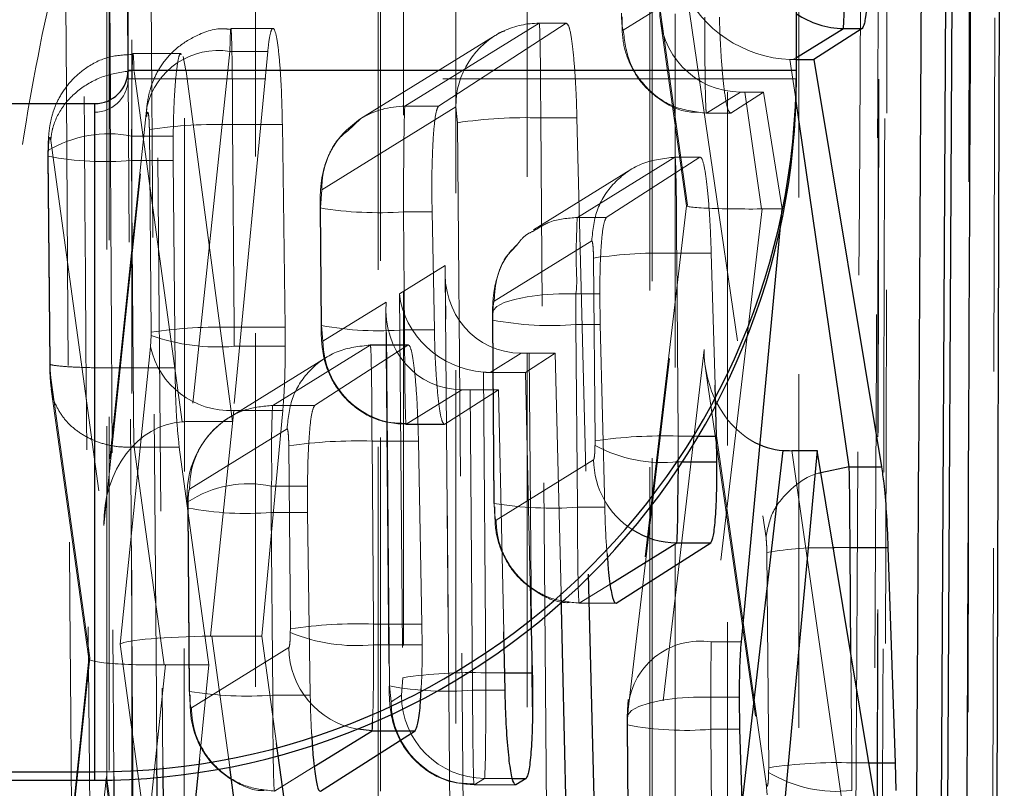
# Model space of a CAD drawing. Header units: millimetres. Extents: x 34 to 369, y 24 to 290.
# Tile 26 of 30: x 364.08 to 367.61, y 233.28 to 236.04. Entities that reach past the tile are written whole.
import ezdxf

# ---------------------------------------------------------------- set-up
doc = ezdxf.new("R2010")
doc.units = ezdxf.units.MM
doc.linetypes.add('HIDDEN', pattern=[1.905, 1.27, -0.635])

msp = doc.modelspace()

# ---------------------------------------------------------------- linework, layer by layer
at = {"color": 7, "linetype": 'Continuous', "lineweight": 25}
for p, q in [((367.5766, 229.7129), (367.613, 242.0472)), ((367.3746, 230.694), (367.4288, 241.1071)), ((367.4495, 241.1071), (367.3966, 230.694)), ((364.4663, 235.8628), (364.4663, 240.5428)), ((366.8663, 235.8628), (366.8663, 240.5428)), ((364.4667, 235.8499), (364.4523, 237.9893)), ((367.1027, 236.0129), (366.9291, 235.9009)), ((367.035, 236.0129), (367.1027, 236.0129)), ((366.8663, 235.9009), (366.9291, 235.9009)), ((366.9291, 235.9009), (367.1722, 234.4378)), ((364.4663, 235.8628), (366.8663, 235.8628)), ((366.8663, 235.8321), (366.8663, 235.8628)), ((345.3863, 235.7428), (364.3463, 235.7428)), ((364.3463, 233.3428), (364.3463, 235.7428)), ((366.6689, 233.8092), (366.8148, 235.3644)), ((366.5794, 234.5486), (366.5742, 234.7318)), ((366.581, 234.4567), (366.5794, 234.5486)), ((366.941, 234.4963), (366.7467, 232.3949)), ((366.8494, 234.4963), (366.941, 234.4963)), ((367.1809, 233.0485), (366.941, 234.4963)), ((367.0561, 234.4378), (367.0562, 234.4378)), ((367.0562, 234.4378), (367.1722, 234.4378)), ((366.2188, 233.9484), (366.5585, 234.1653)), ((366.4368, 234.1653), (366.5585, 234.1653)), ((367.0591, 234.148), (367.1953, 234.148)), ((367.1953, 234.148), (367.2211, 233.3751)), ((366.1188, 234.053), (366.1422, 233.1103)), ((366.0436, 233.0481), (366.0211, 233.986)), ((365.913, 233.9119), (365.9179, 233.6982)), ((365.82, 233.6359), (365.8154, 233.845)), ((366.6636, 233.4954), (366.6619, 233.6112)), ((365.1576, 233.2735), (365.4974, 233.4904)), ((365.3426, 233.4904), (365.4974, 233.4904)), ((366.6882, 232.6679), (366.6636, 233.4954)), ((365.0431, 233.1305), (364.9996, 233.4447)), ((364.7222, 233.3884), (364.6662, 232.8257)), ((364.5915, 233.3618), (364.6214, 229.7696)), ((367.2211, 233.3751), (367.2232, 233.2758)), ((345.3863, 233.3428), (364.3463, 233.3428)), ((362.0929, 233.3121), (364.3463, 233.3121)), ((364.3463, 233.3121), (364.3463, 233.3428)), ((365.8465, 233.3191), (365.8953, 233.3191)), ((365.8953, 233.3191), (365.8591, 233.2961))]:
    msp.add_line(p, q, dxfattribs=at)
at = {"color": 7, "linetype": 'HIDDEN', "lineweight": 18}
for p, q in [((367.1708, 241.5315), (367.15, 229.9176)), ((366.34, 240.1516), (366.3406, 228.9632)), ((365.3649, 238.3203), (365.3647, 227.9636)), ((364.5574, 237.4535), (364.5915, 233.3618)), ((364.3899, 236.489), (364.3887, 226.9641)), ((366.4715, 236.1475), (366.7573, 234.183)), ((366.3754, 236.088), (366.2447, 236.0072)), ((366.4751, 235.3785), (366.3754, 236.088)), ((365.9423, 236.0315), (365.4605, 235.7333)), ((365.5813, 235.7333), (366.0393, 236.0315)), ((365.9423, 236.0315), (366.0393, 236.0315)), ((366.041, 236.032), (365.9426, 236.032)), ((366.3783, 236.0388), (366.4714, 235.3761)), ((364.9866, 236.013), (364.8355, 236.013)), ((365.7844, 235.987), (365.3026, 235.6889)), ((364.8319, 235.9304), (364.6922, 234.6009)), ((364.8319, 235.9304), (364.9679, 235.9304)), ((364.9679, 235.9304), (364.8412, 234.6009)), ((364.6569, 235.9225), (364.4841, 235.9225)), ((364.674, 235.8621), (364.6643, 235.9117)), ((366.8651, 235.7517), (366.8433, 235.9011)), ((366.8541, 235.9009), (366.8663, 235.9085)), ((366.8541, 235.9009), (366.8663, 235.9009)), ((364.4663, 235.8321), (364.4663, 235.8628)), ((364.4874, 235.862), (364.4875, 235.8621)), ((364.6608, 234.5999), (364.4874, 235.862)), ((364.4875, 235.8621), (364.674, 235.8621)), ((364.8412, 234.6009), (364.674, 235.8621)), ((366.8663, 235.8321), (364.4663, 235.8321)), ((364.4835, 233.3399), (364.4667, 235.8499)), ((366.5435, 235.7086), (366.6656, 235.7842)), ((366.7482, 235.7842), (366.6312, 235.7086)), ((366.6817, 235.7842), (366.7482, 235.7842)), ((366.6817, 235.7842), (366.7407, 235.3644)), ((366.8148, 235.3644), (366.7482, 235.7842)), ((364.4015, 235.758), (364.415, 233.326)), ((345.3863, 235.7121), (364.3463, 235.7121)), ((364.3463, 235.7121), (364.3463, 235.7428)), ((364.3463, 235.7121), (364.3463, 233.3121)), ((364.5335, 235.7296), (364.3812, 234.2792)), ((364.5335, 235.7296), (364.5325, 235.7098)), ((365.1616, 235.4327), (365.6434, 235.7309)), ((365.4605, 235.7333), (365.5813, 235.7333)), ((365.6434, 235.7309), (365.6493, 235.6742)), ((364.3787, 234.2274), (364.533, 235.6972)), ((364.5325, 235.7098), (364.533, 235.6972)), ((365.3026, 235.6889), (365.2541, 235.6444)), ((365.9481, 235.6917), (366.0783, 235.6917)), ((365.9698, 233.1103), (365.9481, 235.6917)), ((366.0783, 235.6917), (366.1188, 234.053)), ((366.5432, 235.7081), (366.6295, 235.7081)), ((366.5435, 235.7086), (366.5436, 235.7086)), ((366.5436, 235.7086), (366.6312, 235.7086)), ((364.5427, 235.6502), (364.5488, 234.9221)), ((364.8415, 235.6675), (365.0203, 235.6675)), ((364.8476, 234.9395), (364.8415, 235.6675)), ((365.0303, 234.9395), (365.0203, 235.6675)), ((365.6493, 235.6742), (365.671, 233.0929)), ((364.1886, 235.6106), (364.3787, 234.2274)), ((364.4786, 235.6265), (364.6283, 235.6265)), ((364.6283, 235.6265), (364.6282, 235.5384)), ((364.1786, 235.5741), (364.1798, 235.569)), ((364.1786, 235.5523), (364.1848, 234.8081)), ((364.1797, 235.5538), (364.1798, 235.569)), ((364.186, 234.8097), (364.1797, 235.5538)), ((364.4786, 235.5384), (364.4848, 234.7934)), ((364.4786, 235.5384), (364.6282, 235.5384)), ((364.6282, 235.5384), (364.6349, 234.7934)), ((366.4302, 235.5505), (366.0798, 235.3337)), ((366.5194, 235.5505), (366.1835, 235.3337)), ((366.4301, 235.5505), (366.4302, 235.5505)), ((366.4302, 235.5505), (366.5194, 235.5505)), ((366.521, 235.551), (366.4304, 235.551)), ((366.2723, 235.506), (365.922, 235.2892)), ((365.1568, 235.3696), (365.1616, 235.4327)), ((365.1568, 235.3696), (365.1557, 235.3681)), ((365.1557, 235.3681), (365.1592, 234.9445)), ((365.1604, 234.946), (365.1568, 235.3696)), ((366.2619, 233.5662), (366.4751, 235.3785)), ((366.4714, 235.3763), (366.2628, 233.6023)), ((366.7437, 235.3644), (366.5607, 233.8092)), ((366.7437, 235.3644), (366.8148, 235.3644)), ((365.4557, 235.3543), (365.558, 235.3543)), ((365.4557, 235.3543), (365.4592, 234.9307)), ((365.5662, 234.9307), (365.558, 235.3543)), ((366.0798, 235.3337), (366.0799, 235.3337)), ((366.0799, 235.3337), (366.1835, 235.3337)), ((365.781, 235.0331), (366.1313, 235.2498)), ((366.1377, 235.1882), (366.1432, 234.5313)), ((366.4365, 235.2055), (366.5607, 235.2055)), ((366.442, 234.5486), (366.4365, 235.2055)), ((366.5742, 234.7318), (366.5607, 235.2055)), ((365.6055, 235.1613), (365.4409, 235.0594)), ((365.6232, 233.0634), (365.6055, 235.1613)), ((365.6046, 235.1333), (365.622, 233.0619)), ((365.4409, 235.0594), (365.4525, 233.6807)), ((366.0747, 235.06), (366.1603, 235.06)), ((366.1603, 235.06), (366.1616, 234.9497)), ((365.3931, 235.0298), (365.1662, 234.8894)), ((365.4047, 233.6513), (365.3931, 235.0298)), ((365.3921, 235.0018), (365.4035, 233.6498)), ((365.7758, 234.9652), (365.7759, 234.9843)), ((364.8476, 234.9395), (365.0303, 234.9395)), ((365.0307, 234.8712), (365.0303, 234.9395)), ((365.1662, 234.8894), (365.1604, 234.946)), ((365.7746, 234.9638), (365.7801, 234.3066)), ((365.7813, 234.3081), (365.7758, 234.9652)), ((366.0746, 234.9497), (366.1616, 234.9497)), ((366.0746, 234.9497), (366.0801, 234.2928)), ((366.1616, 234.9497), (366.1781, 234.2928)), ((364.5488, 234.9102), (364.547, 234.8698)), ((364.5488, 234.9221), (364.5488, 234.9102)), ((365.4592, 234.9307), (365.5662, 234.9307)), ((364.547, 234.8698), (364.4373, 233.8014)), ((364.8476, 234.8712), (365.0307, 234.8712)), ((365.3359, 234.8755), (364.9856, 234.6587)), ((365.4712, 234.8755), (365.1363, 234.6587)), ((365.3358, 234.8755), (365.3359, 234.8755)), ((365.3359, 234.8755), (365.4712, 234.8755)), ((365.4728, 234.876), (365.3361, 234.876)), ((365.178, 234.8311), (364.8277, 234.6143)), ((365.7662, 234.7773), (365.8779, 234.8464)), ((366.0004, 234.8464), (365.8932, 234.7773)), ((365.9069, 234.8464), (366.0004, 234.8464)), ((365.9069, 234.8464), (365.922, 233.0481)), ((366.0211, 233.986), (366.0004, 234.8464)), ((366.5347, 234.859), (366.2762, 232.6348)), ((366.758, 233.3009), (366.5347, 234.859)), ((364.4848, 234.7934), (364.4848, 234.7934)), ((364.4848, 234.7934), (364.6349, 234.7934)), ((366.5391, 234.7995), (366.7599, 233.2594)), ((364.3288, 233.7525), (364.1889, 234.7578)), ((364.1913, 234.7208), (364.1889, 234.7578)), ((365.7513, 233.6982), (365.7422, 234.7783)), ((365.7662, 234.7773), (365.8932, 234.7773)), ((365.8932, 234.7773), (365.913, 233.9119)), ((364.1905, 234.7175), (364.3255, 233.7481)), ((364.1915, 234.7176), (364.1913, 234.7208)), ((365.465, 234.5909), (365.6654, 234.7149)), ((365.7962, 234.7148), (365.6039, 234.5909)), ((365.6944, 234.7148), (365.7962, 234.7148)), ((365.6944, 234.7148), (365.7035, 233.6359)), ((365.8154, 233.845), (365.7962, 234.7148)), ((364.9856, 234.6587), (364.9856, 234.6587)), ((364.9856, 234.6587), (365.1363, 234.6587)), ((364.7625, 233.8298), (364.8458, 234.6407)), ((364.8458, 234.6407), (365.022, 234.6407)), ((364.9463, 233.8298), (365.022, 234.6407)), ((364.6922, 234.6009), (364.8412, 234.6009)), ((365.4647, 234.5903), (365.6022, 234.5903)), ((365.465, 234.5909), (365.6039, 234.5909)), ((364.6868, 234.3581), (365.037, 234.5749)), ((366.442, 234.5486), (366.515, 234.5486)), ((365.0434, 234.5133), (365.049, 233.8563)), ((365.3423, 234.5306), (365.5091, 234.5306)), ((365.3478, 233.8736), (365.3423, 234.5306)), ((365.5217, 233.8736), (365.5091, 234.5306)), ((366.1432, 234.5313), (366.1431, 234.5148)), ((364.4876, 234.5085), (364.4877, 234.5085)), ((364.4876, 234.5085), (364.5964, 233.7266)), ((364.4877, 234.5085), (364.6501, 234.5085)), ((364.6501, 234.5085), (364.7559, 233.7267)), ((366.8494, 234.4963), (367.0569, 233.0485)), ((366.138, 234.4638), (365.7877, 234.2469)), ((366.442, 234.4567), (366.4579, 234.4567)), ((364.9804, 234.3688), (365.1105, 234.3688)), ((365.1105, 234.3688), (365.1108, 234.2747)), ((364.6816, 234.3065), (364.6805, 234.312)), ((364.6815, 234.2901), (364.6816, 234.3065)), ((365.7813, 234.3081), (365.7801, 234.3066)), ((364.6804, 234.2886), (364.6859, 233.6315)), ((364.6871, 233.633), (364.6815, 234.2901)), ((364.9804, 234.2747), (365.1108, 234.2747)), ((364.9804, 234.2747), (364.9859, 233.6177)), ((365.1108, 234.2747), (365.1206, 233.6177)), ((366.0801, 234.2928), (366.1781, 234.2928)), ((366.7603, 234.1306), (366.7668, 233.3575)), ((366.0865, 233.9484), (366.1977, 234.0172)), ((366.0862, 233.9479), (366.2171, 233.9479)), ((366.0866, 233.9484), (366.0865, 233.9484)), ((366.0866, 233.9484), (366.2188, 233.9484)), ((365.3478, 233.8736), (365.5217, 233.8736)), ((365.5224, 233.7985), (365.5217, 233.8736)), ((365.049, 233.8563), (365.0489, 233.8428)), ((364.7666, 233.8298), (364.9463, 233.8298)), ((364.8311, 233.3591), (364.7666, 233.8298)), ((364.9996, 233.4447), (364.9463, 233.8298)), ((366.5607, 233.8092), (366.6689, 233.8092)), ((364.4373, 233.8014), (364.5636, 232.8802)), ((365.0438, 233.7888), (364.6935, 233.572)), ((365.3478, 233.7985), (365.5224, 233.7985)), ((364.207, 232.5924), (364.3288, 233.7525)), ((364.3255, 233.7487), (364.2075, 232.6248)), ((367.0656, 233.3751), (367.0623, 233.7644)), ((364.6004, 233.7267), (364.5058, 232.8257)), ((364.6004, 233.7267), (364.7559, 233.7267)), ((364.7559, 233.7267), (364.7222, 233.3884)), ((365.7513, 233.6982), (365.8186, 233.6982)), ((365.4525, 233.6807), (365.4477, 233.6175)), ((364.6871, 233.633), (364.6859, 233.6315)), ((365.4105, 233.5946), (365.4047, 233.6513)), ((365.7035, 233.6359), (365.82, 233.6359)), ((364.9859, 233.6177), (365.1206, 233.6177)), ((365.4477, 233.6175), (365.4105, 233.5946)), ((366.5587, 233.6112), (366.6619, 233.6112)), ((366.2599, 233.5307), (366.2619, 233.5662)), ((366.2598, 233.511), (366.2599, 233.5307)), ((366.2586, 233.5095), (366.2656, 232.6817)), ((366.2667, 232.6832), (366.2598, 233.511)), ((366.5586, 233.4954), (366.6636, 233.4954)), ((366.5586, 233.4954), (366.5655, 232.6679)), ((364.9923, 233.2735), (365.1349, 233.3618)), ((366.7668, 233.3575), (366.7667, 233.3408)), ((367.0656, 233.3751), (367.1268, 233.3751)), ((364.3883, 233.3258), (364.2214, 231.7047)), ((364.5635, 232.0676), (364.3883, 233.3258)), ((365.7093, 233.2961), (365.7465, 233.3191)), ((365.7465, 233.3191), (365.8465, 233.3191)), ((365.709, 233.2956), (365.8574, 233.2956)), ((365.7093, 233.2961), (365.8591, 233.2961)), ((366.7608, 233.2595), (366.758, 233.3009))]:
    msp.add_line(p, q, dxfattribs=at)
at = {"color": 8, "linetype": 'Continuous', "lineweight": 25}
for p, q in [((364.389, 238.0245), (364.4015, 235.758)), ((366.8663, 235.9085), (367.035, 236.0129)), ((367.0562, 234.4378), (366.8651, 235.7517)), ((366.515, 234.5486), (366.5794, 234.5486)), ((366.6716, 233.226), (366.8194, 234.4972)), ((366.4579, 234.4567), (366.581, 234.4567)), ((367.0561, 234.4378), (366.9542, 234.417)), ((366.1977, 234.0172), (366.4368, 234.1653)), ((367.0623, 233.7644), (367.0591, 234.148)), ((365.8186, 233.6982), (365.9179, 233.6982)), ((365.1349, 233.3618), (365.3426, 233.4904)), ((365.3426, 233.4904), (365.2898, 233.4953)), ((364.8624, 233.1305), (364.8311, 233.3591)), ((367.1268, 233.3751), (367.2211, 233.3751))]:
    msp.add_line(p, q, dxfattribs=at)
at = {"color": 7, "linetype": 'HIDDEN', "lineweight": 18, "flags": 128}
for points in [[(367.5925, 241.7656), (367.5904, 240.8665), (367.5818, 237.2452), (367.5642, 230.1594)], [(367.1784, 229.9936), (367.1805, 230.899), (367.1884, 234.5207), (367.2032, 241.6008)], [(367.1731, 241.5458), (367.1715, 240.6404), (367.1651, 237.0187), (367.1517, 229.9305)], [(367.4773, 229.7468), (367.4788, 230.6381), (367.4844, 234.2594), (367.4947, 241.3613)], [(366.8743, 240.4859), (366.8744, 239.5806), (366.8747, 235.9597), (366.8751, 229.2273)], [(366.4312, 229.0806), (366.4312, 229.9859), (366.4309, 233.6068), (366.4305, 240.3392)], [(366.3483, 240.1848), (366.3483, 239.2796), (366.3486, 235.6586), (366.349, 228.9964)], [(366.6193, 228.8003), (366.6192, 229.7055), (366.619, 233.3265), (366.6186, 239.9887)], [(365.8992, 238.6545), (365.8992, 237.7492), (365.8992, 234.1283), (365.8992, 228.2277)], [(365.4553, 228.0811), (365.4553, 228.9864), (365.4553, 232.6073), (365.4554, 238.5079)], [(365.3732, 238.3535), (365.3732, 237.4483), (365.3731, 233.8273), (365.373, 227.9969)], [(365.6433, 227.8007), (365.6433, 228.706), (365.6434, 232.3269), (365.6435, 238.1574)], [(364.5701, 233.3575), (364.5679, 233.6134), (364.5384, 237.4535), (364.5384, 237.4541), (364.5384, 237.4541)], [(364.9242, 236.8231), (364.9241, 235.9179), (364.9238, 232.2969), (364.9232, 227.2282)], [(364.4793, 227.0816), (364.4794, 227.9869), (364.4798, 231.6078), (364.4804, 236.6765)], [(364.3982, 236.5222), (364.3981, 235.6169), (364.3976, 231.996), (364.397, 226.9974)], [(364.6673, 226.8012), (364.6674, 227.7064), (364.6679, 231.3274), (364.6686, 236.326)], [(365.2504, 235.6479), (365.2937, 235.6831), (365.3026, 235.6889)], [(365.7759, 234.9843), (365.7769, 234.9997), (365.7907, 235.0145), (365.8166, 235.0281), (365.8536, 235.0398), (365.9, 235.0492), (365.9539, 235.0559), (366.013, 235.0595), (366.0747, 235.06)], [(365.3446, 233.5222), (365.3461, 233.5843), (365.3472, 233.683), (365.3478, 233.7984), (365.3478, 233.7985), (365.3478, 233.7985)], [(366.2599, 233.5307), (366.261, 233.5471), (366.2747, 233.5629), (366.3007, 233.5773), (366.3377, 233.5897), (366.3841, 233.5997), (366.438, 233.6068), (366.497, 233.6107), (366.5587, 233.6112)]]:
    msp.add_lwpolyline(points, dxfattribs=at)
at = {"color": 8, "linetype": 'Continuous', "lineweight": 25, "flags": 128}
msp.add_lwpolyline([(367.0591, 234.148), (367.0038, 234.1472), (366.9977, 234.1471)], dxfattribs=at)
at = {"color": 8, "linetype": 'Continuous', "lineweight": 25}
for centre, radius, start, end in [((367.0367, 236.3127), 0.2998, 235.369, 269.6774), ((366.4384, 234.4647), 0.2994, 237.3813, 269.6987)]:
    msp.add_arc(centre, radius, start, end, dxfattribs=at)
at = {"color": 7, "linetype": 'HIDDEN', "lineweight": 18}
for centre, radius, start, end in [((365.9408, 235.7341), 0.2974, 89.7139, 114.6232), ((365.9413, 235.7338), 0.2979, 114.6943, 180.5637), ((364.7897, 235.671), 0.2628, 80.7758, 167.1145), ((364.3463, 235.8321), 0.12, 269.9991, 359.9993), ((365.4589, 235.4361), 0.2972, 89.7072, 121.7403), ((365.8962, 234.0115), 1.681, 88.2327, 98.4488), ((364.7896, 233.9823), 1.686, 88.237, 98.4224), ((365.4599, 235.4356), 0.2983, 134.6059, 180.5424), ((364.3966, 235.2115), 0.4231, 78.8263, 121.0131), ((364.3856, 236.6429), 1.1084, 259.2959, 274.8105), ((365.3655, 236.6617), 1.3106, 260.7863, 273.9443), ((366.3838, 233.5205), 1.6858, 88.2099, 98.3965), ((364.7958, 233.2487), 1.6915, 88.2433, 98.3955), ((365.3662, 236.0426), 1.1158, 259.3706, 274.7819), ((365.9816, 236.0459), 1.1001, 259.2144, 274.8476), ((364.7886, 235.5825), 0.7138, 250.3731, 274.7452), ((364.8316, 234.9316), 0.2912, 192.2549, 272.8026), ((365.4671, 234.8918), 0.3009, 180.457, 269.6074), ((365.0057, 234.3396), 0.3273, 123.4127, 186.3467), ((366.3902, 232.8499), 1.6995, 88.2536, 98.3579), ((365.2896, 232.8453), 1.6861, 88.2108, 98.3956), ((366.3854, 234.9634), 0.5098, 241.6288, 276.3699), ((366.4393, 234.4664), 0.3013, 180.4892, 237.4112), ((364.8987, 233.9792), 0.398, 78.159, 123.2564), ((365.99, 235.6007), 1.311, 260.7885, 273.942), ((364.8874, 235.3771), 1.1063, 259.2762, 274.8199), ((366.9577, 233.0084), 1.1394, 87.9853, 99.9769), ((365.296, 232.1809), 1.6935, 88.2468, 98.3869), ((365.2894, 234.434), 0.6382, 247.8685, 275.2473), ((366.5207, 233.5532), 0.259, 81.0956, 177.1359), ((365.3448, 233.7913), 0.3011, 180.4722, 259.4621), ((365.6994, 232.0192), 1.6798, 88.229, 98.4526), ((364.8957, 234.925), 1.3104, 260.7853, 273.9443), ((365.6105, 234.7441), 1.1121, 259.3341, 274.7971), ((365.7114, 233.597), 0.3009, 180.4562, 269.6073), ((365.7485, 233.6199), 0.3009, 180.4559, 269.6076), ((366.4657, 234.5894), 1.0979, 259.1918, 274.8556), ((367.0137, 231.7059), 1.6699, 88.2189, 98.5029), ((367.0099, 233.74), 0.4675, 238.6524, 276.8312)]:
    msp.add_arc(centre, radius, start, end, dxfattribs=at)
at = {"color": 7, "linetype": 'Continuous', "lineweight": 25}
for centre, radius, start, end in [((364.3463, 235.8628), 0.12, 270.0013, 359.9993), ((364.3463, 235.8628), 2.52, 270.0001, 359.9999), ((364.3463, 235.8321), 2.52, 269.9999, 360)]:
    msp.add_arc(centre, radius, start, end, dxfattribs=at)
at = {"color": 7, "linetype": 'HIDDEN', "lineweight": 18}
for centre, major_axis, ratio, start_param, end_param in [((366.7703, 236.1486), (0.2959, -0.1378), 0.695742, 3.735929, 5.262741), ((366.6742, 236.0891), (0.1301, 0.2775), 0.969451, 2.000911, 3.563319), ((365.9428, 235.672), (-0.0002, 0.36), 0.01481, 4.76701, 6.337987), ((366.8164, 236.1771), (0.2794, -0.1386), 0.855196, 5.202272, 5.237866), ((366.7131, 235.8121), (0.3025, 0.0029), 0.09171, 4.553733, 4.607324), ((365.461, 235.3739), (-0.0002, 0.36), 0.01481, 0.054802, 1.625236), ((364.484, 235.5582), (-0.0002, 0.3617), 0.015162, 1.380809, 1.62564), ((366.7739, 235.3796), (0.3025, 0.0034), 0.049186, 2.985685, 4.601685), ((366.7516, 235.1898), (0.3008, -0.0069), 0.579989, 1.610472, 1.620494), ((365.9043, 235.1624), (0.1559, 0.2826), 0.906158, 2.037655, 3.600063), ((365.7397, 235.0604), (0.2692, -0.1485), 0.895883, 3.697208, 5.179707), ((366.08, 234.9697), (-0.0002, 0.361), 0.015013, 1.317771, 1.626047), ((365.6919, 235.0308), (0.1559, 0.2826), 0.906158, 2.037655, 3.600063), ((364.8418, 234.9196), (-0.0002, 0.3661), 0.016037, 4.579692, 4.766642), ((365.4645, 234.9503), (-0.0002, 0.36), 0.01481, 1.625236, 3.196413), ((365.9069, 234.8628), (0.3, 0), 0.054799, 4.615705, 4.712391), ((366.8335, 234.8601), (-0.0048, 0.3634), 0.822309, 1.562769, 2.686373), ((365.7662, 235.0769), (0.3012, 0.0005), 0.994618, 4.630848, 4.710758), ((365.6944, 234.7313), (0.3, 0), 0.054799, 4.615705, 4.712391), ((364.6775, 234.2284), (-0.0059, 0.3719), 0.803384, 0.036052, 1.560832), ((364.6984, 234.4272), (0.3007, -0.0053), 0.577097, 1.601454, 1.706302), ((366.4361, 234.5288), (-0.0002, 0.3666), 0.016145, 4.514508, 4.76639), ((364.9858, 234.2945), (-0.0002, 0.3615), 0.015125, 1.363946, 1.625731), ((365.3419, 233.8538), (-0.0002, 0.3662), 0.016065, 4.560721, 4.766584), ((364.7361, 233.8025), (0.3021, 0.0051), 0.089444, 1.481656, 2.992912), ((364.7599, 233.6292), (0.3009, 0.0081), 0.666443, 1.530581, 1.544017), ((366.5644, 233.5145), (-0.0002, 0.3653), 0.015894, 0.632693, 1.303373), ((364.6276, 233.7535), (0.3022, 0.0051), 0.087668, 2.991138, 4.60748), ((364.6067, 233.5543), (0.3007, -0.0054), 0.572797, 1.601905, 1.615189), ((365.746, 233.6785), (-0.0002, 0.36), 0.01481, 3.196214, 4.76701), ((365.7088, 233.6556), (-0.0002, 0.36), 0.01481, 1.625418, 3.196214), ((366.564, 233.5154), (-0.0002, 0.3608), 0.014972, 1.302205, 1.626177), ((367.0599, 233.3551), (-0.0002, 0.364), 0.015615, 4.492992, 4.767375), ((364.6871, 233.3269), (-0.0067, 0.3722), 0.802719, 1.559299, 3.070635)]:
    msp.add_ellipse(centre, major_axis=major_axis, ratio=ratio, start_param=start_param, end_param=end_param, dxfattribs=at)
at = {"color": 7, "linetype": 'Continuous', "lineweight": 25}
for centre, major_axis, ratio, start_param, end_param in [((366.8335, 234.8601), (-0.0048, 0.3634), 0.822309, 2.686373, 3.077956), ((366.8582, 234.6877), (0.301, 0.0094), 0.63532, 4.562964, 4.663088)]:
    msp.add_ellipse(centre, major_axis=major_axis, ratio=ratio, start_param=start_param, end_param=end_param, dxfattribs=at)
for points, knots in [([(367.4653, 230.0491), (367.4758, 232.3915), (367.494, 236.4321), (367.5108, 240.474), (367.5178, 242.1727)], [0, 0, 0, 0, 0.579719, 1, 1, 1, 1]), ([(367.2887, 231.5351), (367.2892, 231.6187), (367.2933, 232.3058), (367.3113, 235.3374), (367.3278, 238.2854), (367.341, 240.6298)], [0, 0, 0, 0, 0.027574, 0.2266559, 1, 1, 1, 1]), ([(367.035, 236.0129), (367.035, 236.0129), (367.0357, 236.0155), (367.0371, 236.0337), (367.0385, 236.1016), (367.0402, 236.1927), (367.0392, 236.2603), (367.0401, 236.2892), (367.0401, 236.2893)], [0, 0, 0, 0, 0.000155, 0.265307, 0.5360357, 0.8065939, 0.9998404, 1, 1, 1, 1]), ([(367.124, 236.2893), (367.1239, 236.2507), (367.1237, 236.1735), (367.1187, 236.0837), (367.1115, 236.0271), (367.1054, 236.0173), (367.1027, 236.0129)], [0, 0, 0, 0, 0.262269, 0.524505, 0.787597, 1, 1, 1, 1]), ([(366.4368, 234.1653), (366.4368, 234.1653), (366.4374, 234.1653), (366.4388, 234.1873), (366.4406, 234.2535), (366.4409, 234.3494), (366.443, 234.422), (366.442, 234.4567), (366.442, 234.4567)], [0, 0, 0, 0, 0.0001685, 0.2568937, 0.5186464, 0.7805002, 0.999849, 1, 1, 1, 1]), ([(366.5585, 234.1653), (366.5619, 234.1716), (366.5688, 234.1842), (366.5763, 234.2534), (366.5808, 234.3469), (366.5809, 234.4216), (366.581, 234.4567)], [0, 0, 0, 0, 0.2578496, 0.5157696, 0.7722266, 1, 1, 1, 1]), ([(367.0591, 234.148), (367.0591, 234.148), (367.0591, 234.1801), (367.0587, 234.2534), (367.0578, 234.3575), (367.0567, 234.4147), (367.0561, 234.4378), (367.0561, 234.4378)], [0, 0, 0, 0, 0.000207, 0.279184, 0.632752, 0.999786, 1, 1, 1, 1]), ([(367.1722, 234.4378), (367.1748, 234.4194), (367.1811, 234.3762), (367.1898, 234.2765), (367.1935, 234.1916), (367.1953, 234.148)], [0, 0, 0, 0, 0.265517, 0.622067, 1, 1, 1, 1]), ([(366.1866, 234.1259), (366.1879, 234.1067), (366.1917, 234.0516), (366.2006, 233.9887), (366.2105, 233.9495), (366.2165, 233.9487), (366.2188, 233.9484)], [0, 0, 0, 0, 0.16697, 0.478954, 0.793162, 1, 1, 1, 1]), ([(366.6619, 233.6112), (366.6622, 233.65), (366.6628, 233.7276), (366.6669, 233.782), (366.6689, 233.8092)], [0, 0, 0, 0, 0.501367, 1, 1, 1, 1]), ([(365.9179, 233.6982), (365.9185, 233.6577), (365.9197, 233.5768), (365.9169, 233.466), (365.911, 233.3797), (365.9033, 233.3306), (365.8976, 233.3224), (365.8953, 233.3191)], [0, 0, 0, 0, 0.213612, 0.427223, 0.640933, 0.855227, 1, 1, 1, 1]), ([(365.4974, 233.4904), (365.5008, 233.4969), (365.5077, 233.5099), (365.5152, 233.5673), (365.5177, 233.6213), (365.5186, 233.6415)], [0, 0, 0, 0, 0.384396, 0.768873, 1, 1, 1, 1]), ([(365.8591, 233.2961), (365.8555, 233.2979), (365.8483, 233.3015), (365.8376, 233.358), (365.8285, 233.4454), (365.8226, 233.544), (365.8207, 233.6101), (365.82, 233.6359)], [0, 0, 0, 0, 0.215783, 0.431566, 0.647247, 0.862303, 1, 1, 1, 1]), ([(365.1261, 233.4704), (365.1276, 233.4443), (365.1312, 233.3821), (365.1399, 233.3136), (365.1493, 233.2746), (365.1552, 233.2738), (365.1576, 233.2735)], [0, 0, 0, 0, 0.212793, 0.507181, 0.803656, 1, 1, 1, 1]), ([(364.5142, 229.0758), (364.5129, 229.2379), (364.5066, 230.0489), (364.4957, 231.4702), (364.4875, 232.7295), (364.4835, 233.3399)], [0, 0, 0, 0, 0.114103, 0.570514, 1, 1, 1, 1])]:
    msp.add_open_spline(points, degree=3, knots=knots, dxfattribs=at)
at = {"color": 7, "linetype": 'HIDDEN', "lineweight": 18}
for points, knots in [([(367.2012, 241.4044), (367.1944, 239.1685), (367.1818, 234.9923), (367.1685, 230.8148), (367.1623, 228.8739)], [0, 0, 0, 0, 0.535379, 1, 1, 1, 1]), ([(367.0693, 231.317), (367.0702, 231.4602), (367.0745, 232.2069), (367.0929, 235.402), (367.1095, 238.4538), (367.1228, 240.9021)], [0, 0, 0, 0, 0.044811, 0.233715, 1, 1, 1, 1]), ([(367.1837, 240.7005), (367.1808, 240.1093), (367.1657, 237.1039), (367.1496, 234.0149), (367.1361, 231.517), (367.1357, 231.4334)], [0, 0, 0, 0, 0.191377, 0.972927, 1, 1, 1, 1]), ([(364.2945, 229.0874), (364.2932, 229.2496), (364.2866, 230.0605), (364.2632, 233.0316), (364.2443, 235.8406), (364.2298, 238.0008)], [0, 0, 0, 0, 0.0545866, 0.2729327, 1, 1, 1, 1]), ([(364.2939, 237.6737), (364.304, 236.3158), (364.3244, 233.5949), (364.3482, 230.874), (364.3601, 229.511)], [0, 0, 0, 0, 0.499048, 1, 1, 1, 1]), ([(363.9407, 233.6985), (363.9451, 233.945), (363.954, 234.4381), (364.0257, 235.2126), (364.132, 235.9021), (364.2667, 236.4719), (364.3648, 236.6826), (364.4149, 236.7902)], [0, 0, 0, 0, 0.197326, 0.394832, 0.589881, 0.790499, 1, 1, 1, 1]), ([(366.2447, 236.0072), (366.2443, 236.0072), (366.2431, 236.0075), (366.2414, 236.0147), (366.2398, 236.0287), (366.2387, 236.0472), (366.2384, 236.0614), (366.2383, 236.0684)], [0, 0, 0, 0, 0.151601, 0.370486, 0.584377, 0.794886, 1, 1, 1, 1]), ([(366.0393, 236.0315), (366.0428, 236.0297), (366.0499, 236.0262), (366.0605, 235.9697), (366.0695, 235.8823), (366.0756, 235.7837), (366.0775, 235.7175), (366.0783, 235.6917)], [0, 0, 0, 0, 0.215711, 0.43143, 0.647061, 0.862127, 1, 1, 1, 1]), ([(366.2401, 236.0544), (366.2401, 236.0248), (366.2402, 235.9693), (366.2638, 235.8883), (366.31, 235.8107), (366.3857, 235.7471), (366.4598, 235.7108), (366.505, 235.7122), (366.5138, 235.7124)], [0, 0, 0, 0, 0.184873, 0.345223, 0.524157, 0.725773, 0.946545, 1, 1, 1, 1]), ([(366.5371, 236.0531), (366.5371, 236.0531), (366.5371, 236.0122), (366.5375, 235.9314), (366.5386, 235.827), (366.5402, 235.7495), (366.5419, 235.7118), (366.5431, 235.7069), (366.5436, 235.7086), (366.5436, 235.7086)], [0, 0, 0, 0, 0.000125, 0.214744, 0.425672, 0.636489, 0.850165, 0.999875, 1, 1, 1, 1]), ([(366.6312, 235.7086), (366.6276, 235.7105), (366.6203, 235.7143), (366.6091, 235.7722), (366.5994, 235.8615), (366.5929, 235.9614), (366.5906, 236.0277), (366.5898, 236.0531)], [0, 0, 0, 0, 0.216949, 0.433903, 0.650777, 0.866574, 1, 1, 1, 1]), ([(364.8356, 236.0093), (364.8268, 236.0105), (364.7817, 236.0162), (364.7081, 235.9891), (364.633, 235.9397), (364.5852, 235.8833), (364.557, 235.8302), (364.5417, 235.7827), (364.5361, 235.7513), (364.534, 235.7346), (364.5336, 235.7308), (364.5336, 235.7302)], [0, 0, 0, 0, 0.057776, 0.296806, 0.486101, 0.645487, 0.774384, 0.878886, 0.972739, 0.995325, 1, 1, 1, 1]), ([(364.8415, 235.6675), (364.8415, 235.6676), (364.8415, 235.7083), (364.8411, 235.7903), (364.84, 235.8949), (364.8383, 235.9736), (364.8365, 236.0148), (364.8345, 236.0144), (364.8328, 235.9802), (364.8322, 235.9439), (364.8319, 235.9304), (364.8319, 235.9304)], [0, 0, 0, 0, 0.000089, 0.15277, 0.307993, 0.454537, 0.61527, 0.76516, 0.917449, 0.999908, 1, 1, 1, 1]), ([(365.0203, 235.6675), (365.0194, 235.7083), (365.0176, 235.7898), (365.0109, 235.8952), (365.0021, 235.9734), (364.9918, 236.0146), (364.9814, 236.0146), (364.9732, 235.9804), (364.9693, 235.9433), (364.9679, 235.9304)], [0, 0, 0, 0, 0.152615, 0.305219, 0.457594, 0.611824, 0.764874, 0.918854, 1, 1, 1, 1]), ([(365.8177, 236.0038), (365.8158, 236.0033), (365.8037, 236.0001), (365.7932, 235.993), (365.7844, 235.987)], [0, 0, 0, 0, 0.158263, 1, 1, 1, 1]), ([(366.2447, 236.0072), (366.2495, 235.9681), (366.259, 235.8901), (366.3282, 235.7916), (366.4267, 235.7226), (366.5046, 235.7133), (366.5435, 235.7086)], [0, 0, 0, 0, 0.250004, 0.500004, 0.750003, 1, 1, 1, 1]), ([(364.4842, 235.9193), (364.4551, 235.9182), (364.3943, 235.9158), (364.3157, 235.8753), (364.2565, 235.8227), (364.2189, 235.7678), (364.1968, 235.716), (364.1855, 235.6691), (364.1797, 235.6213), (364.1789, 235.5841), (364.1784, 235.5609)], [0, 0, 0, 0, 0.160026, 0.334445, 0.476181, 0.59709, 0.700361, 0.788924, 0.868204, 1, 1, 1, 1]), ([(364.4875, 235.8621), (364.4875, 235.8621), (364.4869, 235.8826), (364.4858, 235.9144), (364.4838, 235.9291), (364.4819, 235.9026), (364.4804, 235.8389), (364.4786, 235.7442), (364.4798, 235.6666), (364.4786, 235.6266), (364.4786, 235.6265)], [0, 0, 0, 0, 0.000099, 0.150857, 0.322525, 0.49194, 0.659998, 0.828973, 0.999898, 1, 1, 1, 1]), ([(364.6569, 235.9183), (364.6559, 235.9195), (364.6515, 235.9252), (364.6439, 235.893), (364.6357, 235.824), (364.6302, 235.7291), (364.6289, 235.658), (364.6283, 235.6265)], [0, 0, 0, 0, 0.068878, 0.31572, 0.561907, 0.806628, 1, 1, 1, 1]), ([(364.4874, 235.862), (364.4537, 235.8578), (364.3865, 235.8495), (364.2969, 235.8025), (364.2289, 235.7362), (364.2014, 235.6786), (364.1911, 235.6364), (364.1897, 235.6217), (364.1886, 235.6106)], [0, 0, 0, 0, 0.2211526, 0.4423042, 0.6634505, 0.8846087, 0.9125652, 1, 1, 1, 1]), ([(364.533, 235.6972), (364.5333, 235.6995), (364.5341, 235.7061), (364.5357, 235.7123), (364.5377, 235.7121), (364.5396, 235.705), (364.5412, 235.6908), (364.5423, 235.6721), (364.5426, 235.6575), (364.5427, 235.6502)], [0, 0, 0, 0, 0.081456, 0.235754, 0.385956, 0.544154, 0.69418, 0.847083, 1, 1, 1, 1]), ([(365.558, 235.3543), (365.5575, 235.3948), (365.5566, 235.4757), (365.5597, 235.5866), (365.5658, 235.6728), (365.5735, 235.7219), (365.579, 235.73), (365.5813, 235.7333)], [0, 0, 0, 0, 0.213712, 0.427421, 0.641264, 0.855701, 1, 1, 1, 1]), ([(365.2541, 235.6444), (365.2419, 235.6344), (365.2144, 235.612), (365.1888, 235.5643), (365.1698, 235.5155), (365.1607, 235.47), (365.1566, 235.4279), (365.1555, 235.3926), (365.1556, 235.3714), (365.1557, 235.3681)], [0, 0, 0, 0, 0.150488, 0.338312, 0.511993, 0.655978, 0.796138, 0.96788, 1, 1, 1, 1]), ([(364.1798, 235.569), (364.1799, 235.5759), (364.1802, 235.5897), (364.1815, 235.6064), (364.1831, 235.6179), (364.185, 235.6225), (364.187, 235.6203), (364.1881, 235.6136), (364.1886, 235.6106)], [0, 0, 0, 0, 0.166453, 0.332824, 0.501115, 0.673212, 0.848796, 1, 1, 1, 1]), ([(364.1786, 235.5743), (364.1786, 235.5725), (364.1785, 235.5651), (364.1785, 235.5577), (364.1786, 235.5522)], [0, 0, 0, 0, 0.250991, 1, 1, 1, 1]), ([(366.1313, 235.2498), (366.1355, 235.2893), (366.1439, 235.3682), (366.2129, 235.4678), (366.312, 235.5373), (366.3907, 235.5461), (366.4301, 235.5505)], [0, 0, 0, 0, 0.250002, 0.499997, 0.75, 1, 1, 1, 1]), ([(366.4365, 235.2055), (366.4365, 235.2055), (366.4359, 235.246), (366.4364, 235.327), (366.435, 235.4313), (366.4333, 235.5086), (366.432, 235.5483), (366.4301, 235.5505), (366.4301, 235.5505), (366.4301, 235.5505)], [0, 0, 0, 0, 0.000126, 0.214325, 0.42463, 0.634926, 0.848179, 0.999969, 1, 1, 1, 1]), ([(366.5607, 235.2055), (366.5592, 235.2461), (366.5562, 235.3273), (366.5478, 235.4328), (366.5377, 235.5104), (366.5277, 235.5491), (366.5217, 235.5501), (366.5194, 235.5505)], [0, 0, 0, 0, 0.213314, 0.42657, 0.641005, 0.856999, 1, 1, 1, 1]), ([(365.9238, 235.2858), (365.9424, 235.2977), (365.9895, 235.3277), (366.0457, 235.3314), (366.0798, 235.3337)], [0, 0, 0, 0, 0.394079, 1, 1, 1, 1]), ([(366.0799, 235.3337), (366.0799, 235.3337), (366.0794, 235.3317), (366.078, 235.3184), (366.0772, 235.2651), (366.073, 235.1756), (366.0799, 235.0992), (366.0747, 235.0601), (366.0747, 235.06)], [0, 0, 0, 0, 0.000156, 0.20855, 0.470297, 0.733486, 0.999848, 1, 1, 1, 1]), ([(366.1835, 235.3337), (366.1801, 235.3273), (366.1733, 235.3145), (366.1656, 235.245), (366.1611, 235.1562), (366.1605, 235.0885), (366.1603, 235.06)], [0, 0, 0, 0, 0.268796, 0.537658, 0.805109, 1, 1, 1, 1]), ([(365.8633, 235.2354), (365.8724, 235.2477), (365.8885, 235.2696), (365.9131, 235.2809), (365.9238, 235.2858)], [0, 0, 0, 0, 0.561632, 1, 1, 1, 1]), ([(365.8626, 235.236), (365.849, 235.2221), (365.8188, 235.1911), (365.7936, 235.1314), (365.7795, 235.0714), (365.7755, 235.0235), (365.7748, 234.9911), (365.7745, 234.9769)], [0, 0, 0, 0, 0.199717, 0.442421, 0.6612927, 0.8509471, 1, 1, 1, 1]), ([(365.781, 235.0331), (365.7822, 235.0533), (365.7855, 235.1095), (365.8119, 235.1834), (365.8503, 235.2222), (365.8633, 235.2354)], [0, 0, 0, 0, 0.2715012, 0.7528817, 1, 1, 1, 1]), ([(366.1313, 235.2498), (366.1317, 235.2497), (366.1329, 235.2494), (366.1346, 235.2422), (366.1362, 235.2282), (366.1373, 235.2096), (366.1376, 235.1954), (366.1377, 235.1882)], [0, 0, 0, 0, 0.15228, 0.369944, 0.582404, 0.79113, 1, 1, 1, 1]), ([(365.7759, 234.9843), (365.7761, 234.9911), (365.7765, 235.0048), (365.7778, 235.0206), (365.7794, 235.0305), (365.7805, 235.0323), (365.781, 235.0331)], [0, 0, 0, 0, 0.26177, 0.523339, 0.787979, 1, 1, 1, 1]), ([(365.7748, 234.9916), (365.7747, 234.9893), (365.7746, 234.98), (365.7746, 234.9706), (365.7746, 234.9636)], [0, 0, 0, 0, 0.251791, 1, 1, 1, 1]), ([(365.1592, 234.9445), (365.1594, 234.9332), (365.1601, 234.9019), (365.1639, 234.8543), (365.18, 234.7831), (365.2208, 234.7068), (365.2915, 234.6394), (365.3762, 234.596), (365.4378, 234.5947), (365.4647, 234.5942)], [0, 0, 0, 0, 0.064083, 0.176957, 0.303054, 0.481144, 0.655545, 0.84973, 1, 1, 1, 1]), ([(365.6039, 234.5909), (365.6003, 234.5926), (365.5933, 234.5962), (365.5828, 234.6527), (365.5741, 234.74), (365.5685, 234.8387), (365.5669, 234.9049), (365.5662, 234.9307)], [0, 0, 0, 0, 0.2156969, 0.4313996, 0.64696, 0.861904, 1, 1, 1, 1]), ([(365.022, 234.6407), (365.0242, 234.67), (365.0285, 234.7285), (365.0304, 234.8152), (365.0306, 234.8633), (365.0307, 234.8712)], [0, 0, 0, 0, 0.455192, 0.91042, 1, 1, 1, 1]), ([(365.037, 234.5749), (365.0413, 234.6143), (365.0497, 234.6933), (365.1186, 234.7929), (365.2177, 234.8624), (365.2965, 234.8711), (365.3358, 234.8755)], [0, 0, 0, 0, 0.249994, 0.5, 0.749997, 1, 1, 1, 1]), ([(365.3423, 234.5306), (365.3423, 234.5306), (365.3416, 234.5714), (365.3421, 234.652), (365.3407, 234.7564), (365.3391, 234.8336), (365.3378, 234.8733), (365.3358, 234.8755), (365.3358, 234.8755), (365.3358, 234.8755)], [0, 0, 0, 0, 0.000125, 0.214265, 0.424731, 0.634985, 0.847974, 0.999961, 1, 1, 1, 1]), ([(365.5091, 234.5306), (365.5079, 234.5711), (365.5057, 234.6523), (365.4983, 234.7578), (365.489, 234.8354), (365.4794, 234.8741), (365.4735, 234.8751), (365.4712, 234.8755)], [0, 0, 0, 0, 0.213194, 0.426351, 0.640564, 0.856353, 1, 1, 1, 1]), ([(364.1847, 234.824), (364.1848, 234.8132), (364.185, 234.7814), (364.187, 234.7451), (364.1897, 234.7245), (364.1902, 234.7207)], [0, 0, 0, 0, 0.295127, 0.86805, 1, 1, 1, 1]), ([(364.4848, 234.7934), (364.4511, 234.7933), (364.3836, 234.7931), (364.2938, 234.7952), (364.2255, 234.799), (364.1921, 234.8035), (364.1837, 234.8072), (364.1854, 234.8091), (364.186, 234.8097)], [0, 0, 0, 0, 0.2032164, 0.4064278, 0.6096457, 0.812857, 0.9313367, 1, 1, 1, 1]), ([(364.1889, 234.7578), (364.1884, 234.7616), (364.1876, 234.769), (364.1868, 234.7811), (364.1862, 234.7944), (364.1861, 234.8033), (364.186, 234.8097)], [0, 0, 0, 0, 0.299505, 0.570512, 0.686298, 1, 1, 1, 1]), ([(364.4848, 234.7934), (364.4848, 234.7933), (364.4848, 234.757), (364.4851, 234.7078), (364.4856, 234.6348), (364.4862, 234.5702), (364.4877, 234.5268), (364.4877, 234.5085), (364.4877, 234.5085)], [0, 0, 0, 0, 0.000211, 0.320881, 0.435626, 0.701916, 0.999781, 1, 1, 1, 1]), ([(364.6349, 234.7934), (364.6354, 234.7638), (364.6365, 234.6935), (364.6414, 234.5888), (364.6472, 234.5356), (364.6501, 234.5085)], [0, 0, 0, 0, 0.262493, 0.625376, 1, 1, 1, 1]), ([(364.4876, 234.5085), (364.4674, 234.5086), (364.4272, 234.5089), (364.3692, 234.5221), (364.316, 234.5444), (364.2699, 234.5755), (364.2324, 234.6141), (364.2063, 234.6586), (364.1927, 234.694), (364.1917, 234.7142), (364.1915, 234.7176)], [0, 0, 0, 0, 0.138848, 0.277701, 0.416551, 0.555399, 0.69425, 0.8331, 0.971956, 1, 1, 1, 1]), ([(364.6868, 234.3581), (364.688, 234.3792), (364.691, 234.4357), (364.7265, 234.5211), (364.7953, 234.5981), (364.8848, 234.6493), (364.952, 234.6556), (364.9856, 234.6587)], [0, 0, 0, 0, 0.13431, 0.359263, 0.572842, 0.786424, 1, 1, 1, 1]), ([(364.9856, 234.6587), (364.9856, 234.6587), (364.9851, 234.6564), (364.9837, 234.6403), (364.9826, 234.5795), (364.9793, 234.486), (364.9842, 234.4087), (364.9804, 234.3688), (364.9804, 234.3688)], [0, 0, 0, 0, 0.00015, 0.236471, 0.489024, 0.742964, 0.999847, 1, 1, 1, 1]), ([(365.1363, 234.6587), (365.1329, 234.6524), (365.126, 234.6396), (365.1177, 234.57), (365.1121, 234.4768), (365.111, 234.4029), (365.1105, 234.3688)], [0, 0, 0, 0, 0.259527, 0.519097, 0.777462, 1, 1, 1, 1]), ([(365.037, 234.5749), (365.0375, 234.5748), (365.0386, 234.5745), (365.0404, 234.5672), (365.0419, 234.5533), (365.0431, 234.5347), (365.0433, 234.5204), (365.0434, 234.5133)], [0, 0, 0, 0, 0.152682, 0.370173, 0.582459, 0.791137, 1, 1, 1, 1]), ([(366.1431, 234.5148), (366.143, 234.5089), (366.1427, 234.4961), (366.1416, 234.4796), (366.14, 234.4672), (366.1387, 234.4649), (366.138, 234.4638)], [0, 0, 0, 0, 0.214719, 0.473518, 0.737126, 1, 1, 1, 1]), ([(366.9542, 234.417), (366.951, 234.4163), (366.9105, 234.4086), (366.8455, 234.3609), (366.7749, 234.2806), (366.7631, 234.2155), (366.7573, 234.183)], [0, 0, 0, 0, 0.02765, 0.351762, 0.675878, 1, 1, 1, 1]), ([(364.6816, 234.3065), (364.6818, 234.3134), (364.6821, 234.3273), (364.6834, 234.3438), (364.685, 234.3551), (364.6862, 234.3571), (364.6868, 234.3581)], [0, 0, 0, 0, 0.252247, 0.50439, 0.759376, 1, 1, 1, 1]), ([(364.6805, 234.3124), (364.6804, 234.3104), (364.6803, 234.3025), (364.6804, 234.2945), (364.6804, 234.2885)], [0, 0, 0, 0, 0.251122, 1, 1, 1, 1]), ([(365.7877, 234.2469), (365.7873, 234.247), (365.7861, 234.2473), (365.7844, 234.2545), (365.7828, 234.2684), (365.7817, 234.2869), (365.7814, 234.3011), (365.7813, 234.3081)], [0, 0, 0, 0, 0.1525446, 0.3712263, 0.5849508, 0.7953123, 1, 1, 1, 1]), ([(365.7832, 234.2941), (365.7833, 234.2626), (365.7834, 234.2045), (365.8102, 234.1201), (365.8598, 234.0425), (365.9386, 233.9816), (366.009, 233.9486), (366.0484, 233.9504), (366.0515, 233.9505)], [0, 0, 0, 0, 0.1988133, 0.3678451, 0.5499385, 0.7572121, 0.981075, 1, 1, 1, 1]), ([(366.0801, 234.2928), (366.0801, 234.2928), (366.0801, 234.2519), (366.0805, 234.1713), (366.0816, 234.0669), (366.0831, 233.9893), (366.0852, 233.9516), (366.0857, 233.9466), (366.0866, 233.9484), (366.0866, 233.9484)], [0, 0, 0, 0, 0.000125, 0.214492, 0.425363, 0.636165, 0.849638, 0.999875, 1, 1, 1, 1]), ([(366.1781, 234.2928), (366.1794, 234.2513), (366.1813, 234.1906), (366.1853, 234.1414), (366.1866, 234.1259)], [0, 0, 0, 0, 0.684039, 1, 1, 1, 1]), ([(366.0865, 233.9484), (366.0529, 233.9519), (365.9857, 233.9588), (365.8962, 234.0109), (365.8274, 234.0886), (365.7927, 234.1727), (365.789, 234.2274), (365.7877, 234.2469)], [0, 0, 0, 0, 0.2158678, 0.4317362, 0.647599, 0.8745769, 1, 1, 1, 1]), ([(366.7573, 234.183), (366.7573, 234.1828), (366.7579, 234.1786), (366.759, 234.1678), (366.76, 234.1492), (366.7602, 234.1361), (366.7603, 234.1306)], [0, 0, 0, 0, 0.013337, 0.374553, 0.735013, 1, 1, 1, 1]), ([(365.0489, 233.8428), (365.0488, 233.836), (365.0485, 233.8219), (365.0474, 233.8047), (365.0457, 233.7922), (365.0444, 233.79), (365.0438, 233.7888)], [0, 0, 0, 0, 0.240427, 0.490832, 0.745617, 1, 1, 1, 1]), ([(365.5186, 233.6415), (365.5194, 233.6538), (365.5221, 233.698), (365.5223, 233.7564), (365.5224, 233.7985)], [0, 0, 0, 0, 0.279349, 1, 1, 1, 1]), ([(364.6935, 233.572), (364.693, 233.5721), (364.6919, 233.5723), (364.6902, 233.5795), (364.6886, 233.5934), (364.6874, 233.6119), (364.6872, 233.626), (364.6871, 233.633)], [0, 0, 0, 0, 0.152788, 0.371296, 0.584916, 0.795338, 1, 1, 1, 1]), ([(365.4035, 233.6498), (365.4037, 233.6384), (365.4043, 233.6071), (365.4081, 233.5595), (365.4243, 233.4883), (365.4651, 233.412), (365.5359, 233.3446), (365.6206, 233.3012), (365.6821, 233.3), (365.7089, 233.2994)], [0, 0, 0, 0, 0.0640901, 0.1769941, 0.3030507, 0.4812873, 0.655794, 0.8500117, 1, 1, 1, 1]), ([(364.6889, 233.619), (364.689, 233.5877), (364.6891, 233.5297), (364.7158, 233.4455), (364.7652, 233.3679), (364.8438, 233.3069), (364.9136, 233.2739), (364.9525, 233.2755), (364.9551, 233.2756)], [0, 0, 0, 0, 0.198975, 0.368569, 0.551233, 0.759309, 0.984193, 1, 1, 1, 1]), ([(364.9859, 233.6177), (364.9859, 233.6177), (364.9859, 233.5769), (364.9863, 233.4962), (364.9874, 233.3918), (364.989, 233.3145), (364.9907, 233.276), (364.9919, 233.2726), (364.9923, 233.2735), (364.9923, 233.2735)], [0, 0, 0, 0, 0.000125, 0.214446, 0.425499, 0.636288, 0.849548, 0.999875, 1, 1, 1, 1]), ([(365.1206, 233.6177), (365.1214, 233.576), (365.1224, 233.5228), (365.1254, 233.4797), (365.1261, 233.4704)], [0, 0, 0, 0, 0.785047, 1, 1, 1, 1]), ([(366.2629, 233.6028), (366.2622, 233.5969), (366.26, 233.576), (366.2593, 233.5537), (366.2588, 233.5377)], [0, 0, 0, 0, 0.282676, 1, 1, 1, 1]), ([(364.9923, 233.2735), (364.9587, 233.2769), (364.8915, 233.2839), (364.8019, 233.336), (364.7329, 233.4139), (364.6983, 233.4981), (364.6947, 233.5528), (364.6935, 233.572)], [0, 0, 0, 0, 0.215873, 0.431746, 0.647621, 0.876799, 1, 1, 1, 1]), ([(366.2588, 233.5384), (366.2587, 233.536), (366.2585, 233.5264), (366.2586, 233.5166), (366.2586, 233.5093)], [0, 0, 0, 0, 0.251952, 1, 1, 1, 1]), ([(366.7667, 233.3408), (366.7665, 233.334), (366.7662, 233.3204), (366.7649, 233.3043), (366.7633, 233.2935), (366.7613, 233.2895), (366.7595, 233.2923), (366.7584, 233.2984), (366.758, 233.3009)], [0, 0, 0, 0, 0.169923, 0.339801, 0.511795, 0.688168, 0.868746, 1, 1, 1, 1])]:
    msp.add_open_spline(points, degree=3, knots=knots, dxfattribs=at)
at = {"color": 8, "linetype": 'Continuous', "lineweight": 25}
for points, knots in [([(365.3426, 233.4904), (365.3426, 233.4904), (365.3432, 233.4929), (365.344, 233.4968), (365.3446, 233.5206), (365.3446, 233.5222)], [0, 0, 0, 0, 0.000545, 0.933753, 1, 1, 1, 1]), ([(364.6006, 229.7684), (364.6006, 229.7688), (364.5905, 230.9653), (364.5803, 232.1616), (364.5701, 233.3575)], [0, 0, 0, 0, 0.0003338, 1, 1, 1, 1]), ([(364.415, 233.326), (364.4158, 233.1759), (364.426, 231.3248), (364.4383, 229.4737), (364.4496, 227.7726)], [0, 0, 0, 0, 0.081082, 1, 1, 1, 1])]:
    msp.add_open_spline(points, degree=3, knots=knots, dxfattribs=at)

doc.saveas('drawing.dxf')
